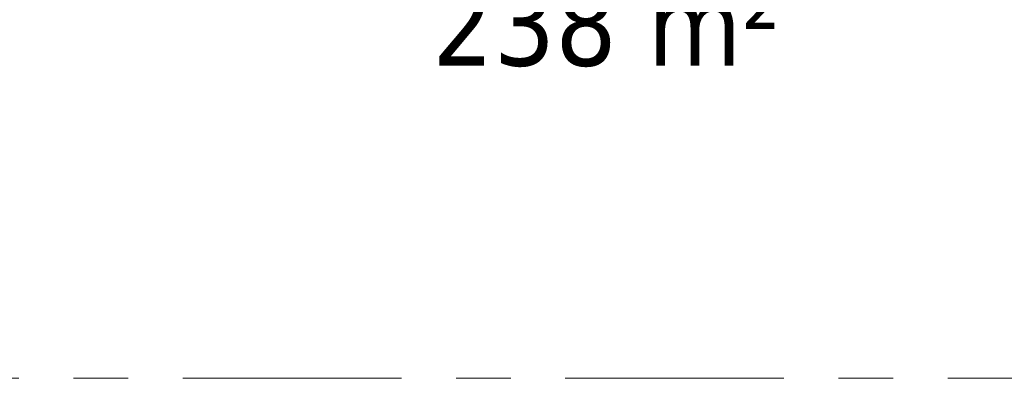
# Model space of a CAD drawing. Extents: x 3165 to 57695, y -7842 to 39081.
# Tile 15 of 248: x 6025 to 8885, y 30328 to 31370. Entities that reach past the tile are written whole.
import ezdxf

# ---------------------------------------------------------------- set-up
doc = ezdxf.new("R2010")
doc.units = 0
doc.header["$LTSCALE"] = 50
doc.linetypes.add('Onderlegger 3e verdieping$0$stramien', pattern=[22.225, 12.7, -3.175, 3.175, -3.175])
doc.layers.get('0').update_dxf_attribs({"linetype": 'CONTINUOUS'})
doc.layers.add('Onderlegger 3e verdieping$0$A-AREA-IDEN', color=8, linetype='CONTINUOUS', lineweight=18)
doc.layers.add('Onderlegger 3e verdieping$0$S-GRID', color=8, linetype='CONTINUOUS', lineweight=18)
doc.styles.add('Onderlegger 3e verdieping$0$Tahoma_1', font='TAHOMA.TTF', dxfattribs={"height": 238.040123})

# ---------------------------------------------------------------- blocks, each defined once
blk = doc.blocks.new('Onderlegger 3e verdieping')
at = {"layer": 'Onderlegger 3e verdieping$0$S-GRID', "linetype": 'Onderlegger 3e verdieping$0$stramien'}
blk.add_line((3164.6, 30328.2), (56107.8, 30328.2), dxfattribs=at)
at = {"layer": 'Onderlegger 3e verdieping$0$A-AREA-IDEN', "insert": (7728.8, 31871.4), "char_height": 238.04, "width": 2475, "attachment_point": 2, "line_spacing_factor": 1.000232, "style": 'Onderlegger 3e verdieping$0$Tahoma_1'}
blk.add_mtext('Kantoorruimte\\P238 m²', dxfattribs=at)

msp = doc.modelspace()

# ---------------------------------------------------------------- block references
msp.add_blockref('Onderlegger 3e verdieping', (0, 0))

doc.saveas('drawing.dxf')
